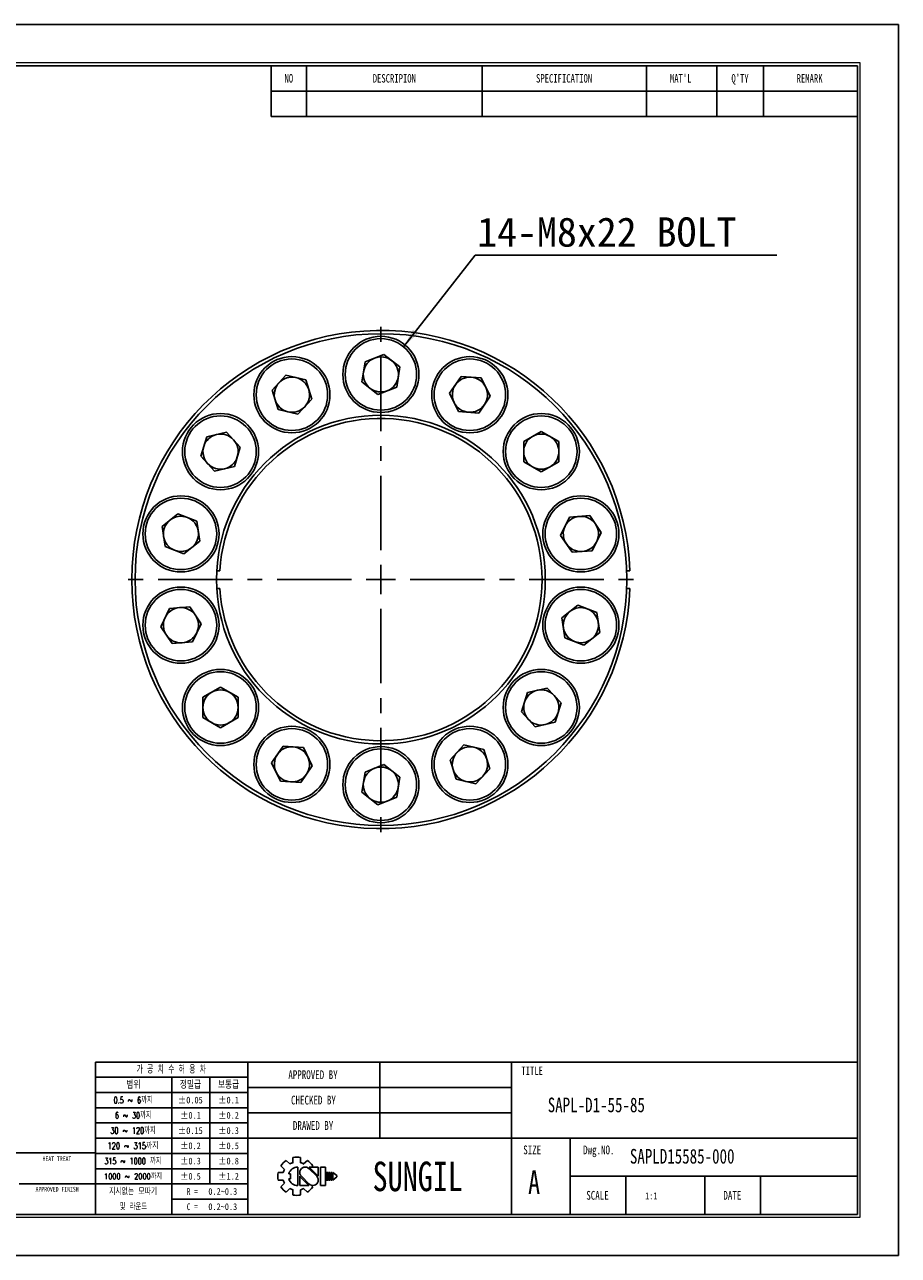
# Model space of a CAD drawing. Header units: millimetres. Extents: x 0 to 297, y 0 to 210.
# Tile 2 of 2: x 148 to 297, y 0 to 210. Entities that reach past the tile are written whole.
import ezdxf
from ezdxf.enums import TextEntityAlignment as Align

# ---------------------------------------------------------------- set-up
doc = ezdxf.new("R2010")
doc.units = ezdxf.units.MM
doc.header["$PDSIZE"] = -1
doc.linetypes.add('CENTERX2', pattern=[20.32, 12.7, -2.54, 2.54, -2.54])
doc.layers.add('문자', color=7, linetype='Continuous')
doc.layers.add('중심선', color=1, linetype='CENTERX2')
doc.layers.add('치수선', color=5, linetype='Continuous', lineweight=15)
doc.styles.add('SLDTEXTSTYLE0', font='TXT', dxfattribs={"width": 0.75})
doc.styles.add('SLDTEXTSTYLE1', font='TXT', dxfattribs={"width": 0.634615, "bigfont": 'bigfont'})
doc.styles.add('SLDTEXTSTYLE2', font='TXT', dxfattribs={"width": 0.75, "bigfont": 'bigfont'})
doc.styles.add('SLDTEXTSTYLE3', font='TXT', dxfattribs={"width": 0.694444, "bigfont": 'bigfont'})
doc.styles.add('SLDTEXTSTYLE4', font='TXT', dxfattribs={"width": 0.6875, "bigfont": 'bigfont'})
doc.styles.add('SLDTEXTSTYLE5', font='TXT', dxfattribs={"width": 0.7, "bigfont": 'bigfont'})
doc.styles.add('SLDTEXTSTYLE6', font='TXT', dxfattribs={"width": 0.692308, "bigfont": 'bigfont'})
doc.styles.add('SLDTEXTSTYLE7', font='TXT', dxfattribs={"width": 0.666667})
doc.dimstyles.new('SLDDIMSTYLE2', dxfattribs={"dimtxt": 0.18, "dimasz": 3.302, "dimexe": 0, "dimexo": 0.0625, "dimgap": 0, "dimtad": 0, "dimtih": 1, "dimtoh": 1, "dimdec": 0, "dimrnd": 1e-09, "dimzin": 0, "dimdsep": 46, "dimtxsty": 'Standard', "dimsah": 1, "dimcen": 0.09, "dimadec": 0, "dimazin": 0, "dimtfac": 3.302, "dimtdec": 0, "dimtofl": 0, "dimtmove": 0, "dimatfit": 3, "dimfxl": 1, "dimfrac": 2, "dimtolj": 1, "dimtzin": 0, "dimarcsym": 0})

# ---------------------------------------------------------------- blocks, each defined once
blk = doc.blocks.new('AAAA')
at = {"color": 250, "true_color": 0x191924}
for p, q in [((-298.87, 124.28), (-595.87, 124.28)), ((-298.87, -85.72), (-298.87, 124.28)), ((-595.87, -85.72), (-298.87, -85.72))]:
    blk.add_line(p, q, dxfattribs=at)
at = {"lineweight": 0}
for p, q in [((-305.37, 117.78), (-585.87, 117.78)), ((-305.37, -79.22), (-305.37, 117.78)), ((-585.87, -79.22), (-305.37, -79.22))]:
    blk.add_line(p, q, dxfattribs=at)
for p, q in [((-305.87, 117.28), (-585.37, 117.28)), ((-405.87, 117.28), (-405.87, 108.62)), ((-399.87, 117.28), (-399.87, 108.62)), ((-369.87, 117.28), (-369.87, 108.62)), ((-341.87, 117.28), (-341.87, 108.62)), ((-329.87, 117.28), (-329.87, 108.62)), ((-321.87, 117.28), (-321.87, 108.62)), ((-305.87, -78.72), (-305.87, 117.28)), ((-405.87, 112.95), (-305.87, 112.95)), ((-405.87, 108.62), (-305.87, 108.62)), ((-305.87, -52.72), (-435.87, -52.72)), ((-435.87, -52.72), (-435.87, -78.72)), ((-409.87, -52.72), (-409.87, -78.72)), ((-387.37, -52.72), (-387.37, -65.72)), ((-364.87, -52.72), (-364.87, -78.72)), ((-409.87, -55.32), (-435.87, -55.32)), ((-422.87, -55.32), (-422.87, -78.72)), ((-416.37, -55.32), (-416.37, -73.52)), ((-409.87, -57.92), (-435.87, -57.92)), ((-364.87, -57.05), (-409.87, -57.05)), ((-409.87, -60.52), (-435.87, -60.52)), ((-364.87, -61.38), (-409.87, -61.38)), ((-409.87, -63.12), (-435.87, -63.12)), ((-409.87, -65.72), (-435.87, -65.72)), ((-305.87, -65.72), (-409.87, -65.72)), ((-354.87, -65.72), (-354.87, -78.72)), ((-435.87, -68.22), (-533.87, -68.22)), ((-409.87, -68.32), (-435.87, -68.32)), ((-402.17, -69.02), (-402.17, -69.9)), ((-400.87, -69.02), (-400.87, -69.9)), ((-409.87, -70.92), (-435.87, -70.92)), ((-404.24, -70.42), (-403.62, -71.04)), ((-403.32, -69.5), (-402.7, -70.12)), ((-401.37, -70.64), (-401.37, -73.79)), ((-400.35, -70.12), (-399.72, -69.5)), ((-398.13, -72.22), (-399.46, -70.88)), ((-397.85, -72.19), (-399.4, -70.64)), ((-399.4, -70.64), (-397.85, -70.64)), ((-399.03, -70.64), (-398.81, -70.42)), ((-397.85, -70.64), (-397.85, -72.22)), ((-397.48, -70.64), (-397.48, -73.79)), ((-397.48, -70.64), (-396.61, -70.64)), ((-396.61, -70.64), (-396.61, -73.79)), ((-404.71, -71.57), (-403.84, -71.57)), ((-404.71, -71.57), (-403.84, -71.57)), ((-404.71, -72.86), (-403.84, -72.86)), ((-404.24, -74.01), (-403.62, -73.39)), ((-402.89, -71.78), (-402.59, -71.78)), ((-402.89, -72.65), (-402.59, -72.65)), ((-402.59, -71.78), (-402.59, -72.65)), ((-401.01, -72.22), (-401.01, -73.79)), ((-401.01, -72.24), (-399.45, -73.79)), ((-400.73, -72.22), (-399.39, -73.55)), ((-396.46, -71.57), (-396.46, -72.86)), ((-396.46, -71.57), (-396.24, -71.57)), ((-396.46, -72.86), (-396.24, -72.86)), ((-396.24, -71.57), (-396.24, -72.86)), ((-396.09, -71.57), (-396.09, -72.86)), ((-396.09, -71.57), (-395.88, -71.57)), ((-396.09, -72.86), (-395.88, -72.86)), ((-395.88, -71.57), (-395.88, -72.86)), ((-395.72, -71.57), (-395.72, -72.86)), ((-395.72, -71.57), (-395.51, -71.57)), ((-395.72, -72.86), (-395.51, -72.86)), ((-395.51, -71.57), (-395.51, -72.86)), ((-395.36, -71.57), (-395.36, -72.86)), ((-395.36, -71.57), (-394.71, -72.11)), ((-394.71, -72.32), (-395.36, -72.86)), ((-394.71, -72.11), (-394.71, -72.22)), ((-394.71, -72.11), (-394.71, -72.32)), ((-394.71, -72.22), (-394.71, -72.32)), ((-305.87, -72.22), (-354.87, -72.22)), ((-345.37, -72.22), (-345.37, -78.72)), ((-331.87, -72.22), (-331.87, -78.72)), ((-322.37, -72.22), (-322.37, -78.72)), ((-448.87, -73.52), (-435.87, -73.52)), ((-409.87, -73.52), (-435.87, -73.52)), ((-403.32, -74.93), (-402.7, -74.31)), ((-402.17, -74.53), (-402.17, -75.41)), ((-401.01, -73.79), (-399.45, -73.79)), ((-400.87, -74.53), (-400.87, -75.41)), ((-400.35, -74.31), (-399.72, -74.93)), ((-399.08, -73.74), (-398.81, -74.01)), ((-397.48, -73.79), (-396.61, -73.79)), ((-409.87, -76.12), (-422.87, -76.12)), ((-585.37, -78.72), (-305.87, -78.72))]:
    blk.add_line(p, q)
for centre, radius, start, end in [((-401.52, -72.22), 3.26, 78.4943, 101.5057), ((-401.52, -72.22), 3.26, 123.4943, 146.5057), ((-401.52, -72.22), 2.4, 150.6872, 164.3128), ((-401.37, -72.22), 1.58, 90, 164.0671), ((-401.52, -72.22), 2.4, 105.6872, 119.3128), ((-400.09, -71.56), 0.919, 43.2202, 225.8282), ((-401.52, -72.22), 2.4, 60.6872, 74.3128), ((-401.52, -72.22), 3.26, 33.4943, 56.5057), ((-401.52, -72.22), 3.26, 168.4943, 191.5057), ((-401.52, -72.22), 2.4, 195.6872, 209.3128), ((-401.37, -72.22), 1.58, 195.9329, 270), ((-398.77, -72.87), 0.919, 223.2202, 45.8282), ((-401.52, -72.22), 3.26, 213.4943, 236.5057), ((-401.52, -72.22), 2.4, 240.6872, 254.3128), ((-401.52, -72.22), 3.26, 258.4943, 281.5057), ((-401.52, -72.22), 2.4, 285.6872, 299.3128), ((-401.52, -72.22), 3.26, 303.4943, 326.5057)]:
    blk.add_arc(centre, radius, start, end)
for p in [(-387.37, -57.05), (-387.37, -61.38)]:
    blk.add_point(p)
at = {"color": 250, "true_color": 0x191924, "width": 0.75}
for tag, height, style, p in [('TITLE', 2.5, 'SLDTEXTSTYLE2', (-358.7, -62.04)), ('도번', 2.5, 'SLDTEXTSTYLE2', (-344.69, -70.81)), ('필렛', 1.15, 'SLDTEXTSTYLE0', (-416.62, -75.73)), ('SCALE', 1.2, 'SLDTEXTSTYLE0', (-342.09, -76.51)), ('DATE', 1.2, 'SLDTEXTSTYLE0', (-318.85, -76.56)), ('모따기', 1.15, 'SLDTEXTSTYLE0', (-416.62, -78.33))]:
    blk.add_attdef(tag, text='', height=height, dxfattribs=dict(at, style=style)).set_placement(p, align=Align.BOTTOM_LEFT)
at = {"layer": '문자', "attachment_point": 2}
for s, insert, char_height, style in [('NO', (-402.88, 115.84), 1.444, 'SLDTEXTSTYLE0'), ('DESCRIPION', (-384.88, 115.84), 1.444, 'SLDTEXTSTYLE0'), ('SPECIFICATION', (-355.91, 115.84), 1.444, 'SLDTEXTSTYLE0'), ("MAT'L", (-336.01, 115.84), 1.444, 'SLDTEXTSTYLE0'), ("Q'TY", (-325.89, 115.84), 1.444, 'SLDTEXTSTYLE0'), ('REMARK', (-314.02, 115.84), 1.444, 'SLDTEXTSTYLE0'), ('가 공 치 수 허 용 차', (-422.94, -53.37), 1.3, 'SLDTEXTSTYLE1'), ('APPROVED BY', (-398.76, -54.14), 1.5, 'SLDTEXTSTYLE0'), ('TITLE', (-361.36, -53.5), 1.444, 'SLDTEXTSTYLE0'), ('범위', (-429.4, -56), 1.25, 'SLDTEXTSTYLE2'), ('정밀급', (-419.66, -56), 1.25, 'SLDTEXTSTYLE2'), ('보통급', (-413.16, -56), 1.25, 'SLDTEXTSTYLE2'), ('0.5 ~ 6까지', (-429.45, -58.67), 1.1, 'SLDTEXTSTYLE3'), ('±0.05', (-419.68, -58.64), 1.15, 'SLDTEXTSTYLE0'), ('±0.1', (-413.16, -58.64), 1.15, 'SLDTEXTSTYLE0'), ('CHECKED BY', (-398.68, -58.47), 1.5, 'SLDTEXTSTYLE0'), ('6 ~ 30까지', (-429.43, -61.27), 1.1, 'SLDTEXTSTYLE4'), ('±0.1', (-419.66, -61.24), 1.15, 'SLDTEXTSTYLE0'), ('±0.2', (-413.16, -61.24), 1.15, 'SLDTEXTSTYLE0'), ('DRAWED BY', (-398.74, -62.8), 1.5, 'SLDTEXTSTYLE0'), ('30 ~ 120까지', (-429.46, -63.87), 1.1, 'SLDTEXTSTYLE5'), ('±0.15', (-419.68, -63.84), 1.15, 'SLDTEXTSTYLE0'), ('±0.3', (-413.16, -63.84), 1.15, 'SLDTEXTSTYLE0'), ('120 ~ 315까지', (-429.47, -66.47), 1.1, 'SLDTEXTSTYLE2'), ('±0.2', (-419.66, -66.44), 1.15, 'SLDTEXTSTYLE0'), ('±0.5', (-413.16, -66.44), 1.15, 'SLDTEXTSTYLE0'), ('SIZE', (-361.35, -66.97), 1.5, 'SLDTEXTSTYLE0'), ('Dwg.NO.', (-349.99, -66.97), 1.5, 'SLDTEXTSTYLE0'), ('HEAT TREAT', (-442.45, -68.82), 0.8, 'SLDTEXTSTYLE0'), ('315 ~ 1000 까지', (-429.48, -69.07), 1.1, 'SLDTEXTSTYLE6'), ('±0.3', (-419.66, -69.04), 1.15, 'SLDTEXTSTYLE0'), ('±0.8', (-413.16, -69.04), 1.15, 'SLDTEXTSTYLE0'), ('SUNGIL', (-380.89, -69.72), 5.032, 'SLDTEXTSTYLE0'), ('A', (-361.03, -71.23), 4, 'SLDTEXTSTYLE0'), ('1000 ~ 2000까지', (-429.47, -71.73), 0.99, 'SLDTEXTSTYLE2'), ('±0.5', (-419.66, -71.64), 1.15, 'SLDTEXTSTYLE0'), ('±1.2', (-413.16, -71.64), 1.15, 'SLDTEXTSTYLE0'), ('APPROVED FINISH', (-442.42, -74.02), 0.8, 'SLDTEXTSTYLE0'), ('지시없는 모따기', (-429.45, -74.27), 1.1, 'SLDTEXTSTYLE2'), ('R =', (-419.36, -74.24), 1.15, 'SLDTEXTSTYLE7'), ('SCALE', (-350.21, -74.72), 1.5, 'SLDTEXTSTYLE0'), ('DATE', (-327.2, -74.72), 1.5, 'SLDTEXTSTYLE0'), ('및 라운드', (-429.41, -76.87), 1.1, 'SLDTEXTSTYLE5'), ('C =', (-419.36, -76.84), 1.15, 'SLDTEXTSTYLE7')]:
    blk.add_mtext(s, dxfattribs=dict(at, insert=insert, char_height=char_height, style=style))
blk = doc.blocks.new('SW_NOTE_0')
at = {"layer": '문자', "color": 0}
blk.add_line((51.51, 0), (0, 0), dxfattribs=at)
at = {"layer": '문자', "color": 0, "insert": (0.36, 6.47), "char_height": 5, "attachment_point": 1}
blk.add_mtext('{\\C3;14-M8x22 BOLT}', dxfattribs=at)
blk = doc.blocks.new('SW_CENTERMARKSYMBOL_0')
at = {"layer": '중심선', "color": 0}
for p, q in [((0, 5), (0, 45)), ((0, 0), (0, 2.5)), ((-5, 0), (-45, 0)), ((0, 0), (-2.5, 0)), ((0, 0), (0, -2.5)), ((0, 0), (2.5, 0)), ((5, 0), (45, 0)), ((0, -5), (0, -45))]:
    blk.add_line(p, q, dxfattribs=at)

msp = doc.modelspace()

# ---------------------------------------------------------------- linework, layer by layer
for p, q in [((206.022, 152.536), (209.247, 153.801)), ((209.247, 153.801), (211.955, 151.642)), ((205.506, 149.11), (206.022, 152.536)), ((211.955, 151.642), (211.439, 148.216)), ((190.167, 147.681), (192.524, 150.22)), ((192.524, 150.22), (195.901, 149.449)), ((195.901, 149.449), (196.922, 146.139)), ((208.214, 146.951), (205.506, 149.11)), ((220.462, 147.169), (222.414, 150.031)), ((222.414, 150.031), (225.868, 149.772)), ((225.868, 149.772), (227.371, 146.651)), ((191.188, 144.37), (190.167, 147.681)), ((211.439, 148.216), (208.214, 146.951)), ((221.965, 144.048), (220.462, 147.169)), ((196.922, 146.139), (194.566, 143.6)), ((227.371, 146.651), (225.42, 143.789)), ((194.566, 143.6), (191.188, 144.37)), ((225.42, 143.789), (221.965, 144.048)), ((177.989, 136.427), (179.01, 139.737)), ((179.01, 139.737), (182.388, 140.508)), ((182.388, 140.508), (184.744, 137.969)), ((233.095, 138.93), (236.095, 140.662)), ((233.095, 135.466), (233.095, 138.93)), ((236.095, 140.662), (239.095, 138.93)), ((239.095, 138.93), (239.095, 135.466)), ((184.744, 137.969), (183.723, 134.659)), ((180.345, 133.888), (177.989, 136.427)), ((183.723, 134.659), (180.345, 133.888)), ((236.095, 133.734), (233.095, 135.466)), ((239.095, 135.466), (236.095, 133.734)), ((171.383, 124.43), (174.092, 126.59)), ((174.092, 126.59), (177.316, 125.324)), ((239.399, 122.905), (240.902, 126.026)), ((240.902, 126.026), (244.356, 126.285)), ((244.356, 126.285), (246.307, 123.423)), ((171.9, 121.004), (171.383, 124.43)), ((177.316, 125.324), (177.833, 121.899)), ((177.833, 121.899), (175.124, 119.739)), ((241.35, 120.043), (239.399, 122.905)), ((246.307, 123.423), (244.804, 120.302)), ((175.124, 119.739), (171.9, 121.004)), ((244.804, 120.302), (241.35, 120.043)), ((180.726, 116.876), (181.272, 116.876)), ((250.654, 116.876), (251.204, 116.876)), ((181.272, 113.876), (180.726, 113.876)), ((251.204, 113.876), (250.654, 113.876)), ((171.154, 107.329), (172.657, 110.45)), ((172.657, 110.45), (176.111, 110.709)), ((176.111, 110.709), (178.063, 107.847)), ((239.628, 108.853), (242.337, 111.013)), ((242.337, 111.013), (245.561, 109.748)), ((245.561, 109.748), (246.078, 106.322)), ((173.105, 104.467), (171.154, 107.329)), ((178.063, 107.847), (176.56, 104.726)), ((240.145, 105.428), (239.628, 108.853)), ((243.369, 104.162), (240.145, 105.428)), ((246.078, 106.322), (243.369, 104.162)), ((176.56, 104.726), (173.105, 104.467)), ((178.366, 95.286), (181.366, 97.018)), ((181.366, 97.018), (184.366, 95.286)), ((233.739, 96.093), (237.116, 96.864)), ((237.116, 96.864), (239.472, 94.325)), ((178.366, 91.822), (178.366, 95.286)), ((184.366, 95.286), (184.366, 91.822)), ((232.717, 92.783), (233.739, 96.093)), ((235.074, 90.244), (232.717, 92.783)), ((239.472, 94.325), (238.451, 91.014)), ((181.366, 90.09), (178.366, 91.822)), ((184.366, 91.822), (181.366, 90.09)), ((238.451, 91.014), (235.074, 90.244)), ((190.09, 84.101), (192.042, 86.963)), ((192.042, 86.963), (195.496, 86.704)), ((195.496, 86.704), (196.999, 83.583)), ((220.539, 84.613), (222.895, 87.152)), ((222.895, 87.152), (226.273, 86.381)), ((226.273, 86.381), (227.294, 83.071)), ((191.593, 80.98), (190.09, 84.101)), ((221.56, 81.303), (220.539, 84.613)), ((196.999, 83.583), (195.048, 80.721)), ((205.506, 79.11), (206.022, 82.536)), ((206.022, 82.536), (209.247, 83.801)), ((209.247, 83.801), (211.955, 81.642)), ((227.294, 83.071), (224.938, 80.532)), ((195.048, 80.721), (191.593, 80.98)), ((211.955, 81.642), (211.439, 78.216)), ((224.938, 80.532), (221.56, 81.303)), ((208.214, 76.951), (205.506, 79.11)), ((211.439, 78.216), (208.214, 76.951))]:
    msp.add_line(p, q)
for centre, radius in [((208.731, 115.376), 41.95), ((208.731, 150.376), 6.5), ((208.731, 150.376), 6.1), ((193.545, 146.91), 6.5), ((223.917, 146.91), 6.5), ((193.545, 146.91), 6.1), ((223.917, 146.91), 6.1), ((181.366, 137.198), 6.5), ((181.366, 137.198), 6.1), ((208.731, 115.376), 28.045), ((236.095, 137.198), 6.5), ((236.095, 137.198), 6.1), ((174.608, 123.164), 6.5), ((174.608, 123.164), 6.1), ((242.853, 123.164), 6.5), ((242.853, 123.164), 6.1), ((174.608, 107.588), 6.5), ((174.608, 107.588), 6.1), ((242.853, 107.588), 6.5), ((242.853, 107.588), 6.1), ((181.366, 93.554), 6.5), ((181.366, 93.554), 6.1), ((236.095, 93.554), 6.5), ((236.095, 93.554), 6.1), ((193.545, 83.842), 6.5), ((223.917, 83.842), 6.5), ((193.545, 83.842), 6.1), ((223.917, 83.842), 6.1), ((208.731, 80.376), 6.5), ((208.731, 80.376), 6.1)]:
    msp.add_circle(centre, radius)
for centre, radius, start, end in [((208.731, 115.376), 42.5, 2.02262, 357.97738), ((208.731, 150.376), 3, 51.42857, 111.42857), ((208.731, 150.376), 3, 111.42857, 171.42857), ((208.731, 150.376), 3, 351.42857, 51.42857), ((193.545, 146.91), 3, 77.14286, 137.14286), ((193.545, 146.91), 3, 17.14286, 77.14286), ((208.731, 150.376), 3, 171.42857, 231.42857), ((208.731, 150.376), 3, 291.42857, 351.42857), ((223.917, 146.91), 3, 85.71429, 145.71429), ((223.917, 146.91), 3, 25.71429, 85.71429), ((193.545, 146.91), 3, 137.14286, 197.14286), ((193.545, 146.91), 3, 317.14286, 17.14286), ((208.731, 150.376), 3, 231.42857, 291.42857), ((223.917, 146.91), 3, 145.71429, 205.71429), ((223.917, 146.91), 3, 325.71429, 25.71429), ((193.545, 146.91), 3, 197.14286, 257.14286), ((223.917, 146.91), 3, 205.71429, 265.71429), ((223.917, 146.91), 3, 265.71429, 325.71429), ((208.731, 115.376), 27.5, 183.12678, 176.87322), ((193.545, 146.91), 3, 257.14286, 317.14286), ((181.366, 137.198), 3, 102.85714, 162.85714), ((181.366, 137.198), 3, 42.85714, 102.85714), ((181.366, 137.198), 3, 342.85714, 42.85714), ((236.095, 137.198), 3, 120, 180), ((236.095, 137.198), 3, 60, 120), ((236.095, 137.198), 3, 0, 60), ((181.366, 137.198), 3, 162.85714, 222.85714), ((236.095, 137.198), 3, 180, 240), ((236.095, 137.198), 3, 300, 0), ((181.366, 137.198), 3, 222.85714, 282.85714), ((181.366, 137.198), 3, 282.85714, 342.85714), ((236.095, 137.198), 3, 240, 300), ((174.608, 123.164), 3, 68.57143, 128.57143), ((242.853, 123.164), 3, 94.28571, 154.28571), ((242.853, 123.164), 3, 34.28571, 94.28571), ((174.608, 123.164), 3, 128.57143, 188.57143), ((174.608, 123.164), 3, 8.57143, 68.57143), ((242.853, 123.164), 3, 154.28571, 214.28571), ((242.853, 123.164), 3, 334.28571, 34.28571), ((174.608, 123.164), 3, 188.57143, 248.57143), ((174.608, 123.164), 3, 308.57143, 8.57143), ((242.853, 123.164), 3, 274.28571, 334.28571), ((174.608, 123.164), 3, 248.57143, 308.57143), ((242.853, 123.164), 3, 214.28571, 274.28571), ((174.608, 107.588), 3, 94.28571, 154.28571), ((174.608, 107.588), 3, 34.28571, 94.28571), ((174.608, 107.588), 3, 334.28571, 34.28571), ((242.853, 107.588), 3, 128.57143, 188.57143), ((242.853, 107.588), 3, 68.57143, 128.57143), ((242.853, 107.588), 3, 8.57143, 68.57143), ((174.608, 107.588), 3, 154.28571, 214.28571), ((242.853, 107.588), 3, 188.57143, 248.57143), ((242.853, 107.588), 3, 308.57143, 8.57143), ((174.608, 107.588), 3, 214.28571, 274.28571), ((174.608, 107.588), 3, 274.28571, 334.28571), ((242.853, 107.588), 3, 248.57143, 308.57143), ((181.366, 93.554), 3, 120, 180), ((181.366, 93.554), 3, 60, 120), ((181.366, 93.554), 3, 0, 60), ((236.095, 93.554), 3, 102.85714, 162.85714), ((236.095, 93.554), 3, 42.85714, 102.85714), ((236.095, 93.554), 3, 342.85714, 42.85714), ((181.366, 93.554), 3, 180, 240), ((181.366, 93.554), 3, 300, 0), ((236.095, 93.554), 3, 162.85714, 222.85714), ((236.095, 93.554), 3, 282.85714, 342.85714), ((181.366, 93.554), 3, 240, 300), ((236.095, 93.554), 3, 222.85714, 282.85714), ((193.545, 83.842), 3, 85.71429, 145.71429), ((193.545, 83.842), 3, 25.71429, 85.71429), ((223.917, 83.842), 3, 77.14286, 137.14286), ((223.917, 83.842), 3, 17.14286, 77.14286), ((193.545, 83.842), 3, 145.71429, 205.71429), ((193.545, 83.842), 3, 325.71429, 25.71429), ((223.917, 83.842), 3, 137.14286, 197.14286), ((223.917, 83.842), 3, 317.14286, 17.14286), ((193.545, 83.842), 3, 205.71429, 265.71429), ((193.545, 83.842), 3, 265.71429, 325.71429), ((208.731, 80.376), 3, 111.42857, 171.42857), ((208.731, 80.376), 3, 51.42857, 111.42857), ((208.731, 80.376), 3, 351.42857, 51.42857), ((223.917, 83.842), 3, 197.14286, 257.14286), ((208.731, 80.376), 3, 171.42857, 231.42857), ((208.731, 80.376), 3, 291.42857, 351.42857), ((223.917, 83.842), 3, 257.14286, 317.14286), ((208.731, 80.376), 3, 231.42857, 291.42857)]:
    msp.add_arc(centre, radius, start, end)

# ---------------------------------------------------------------- block references
at = {"color": 7, "linetype": 'Continuous'}
ref = msp.add_blockref('AAAA', (595.902, 85.776), dxfattribs=at)
ref.add_attrib('모따기', '0.2~0.3', dxfattribs={"layer": '문자', "height": 1.15, "style": 'SLDTEXTSTYLE0', "width": 0.75}).set_placement((179.283, 7.449), align=Align.BOTTOM_LEFT)
ref.add_attrib('필렛', '0.2~0.3', dxfattribs={"layer": '문자', "height": 1.15, "style": 'SLDTEXTSTYLE0', "width": 0.75}).set_placement((179.283, 10.049), align=Align.BOTTOM_LEFT)
ref.add_attrib('TITLE', 'SAPL-D1-55-85', dxfattribs={"layer": '문자', "height": 2.5, "style": 'SLDTEXTSTYLE0', "width": 0.75}).set_placement((237.199, 23.734), align=Align.BOTTOM_LEFT)
ref.add_attrib('도번', 'SAPLD15585-000', dxfattribs={"layer": '문자', "height": 2.5, "style": 'SLDTEXTSTYLE0', "width": 0.75}).set_placement((251.214, 14.971), align=Align.BOTTOM_LEFT)
ref.add_attrib('SCALE', '1:1', dxfattribs={"layer": '문자', "height": 1.2, "style": 'SLDTEXTSTYLE0', "width": 0.75}).set_placement((253.814, 9.262), align=Align.BOTTOM_LEFT)
at = {"layer": '중심선'}
msp.add_blockref('SW_CENTERMARKSYMBOL_0', (208.731, 115.376), dxfattribs=at)
at = {"layer": '치수선'}
msp.add_blockref('SW_NOTE_0', (224.806, 170.704), dxfattribs=at)

# ---------------------------------------------------------------- leaders
msp.add_leader([(212.599, 155.092), (224.806, 170.704)], dimstyle='SLDDIMSTYLE2', dxfattribs=at)

doc.saveas('drawing.dxf')
